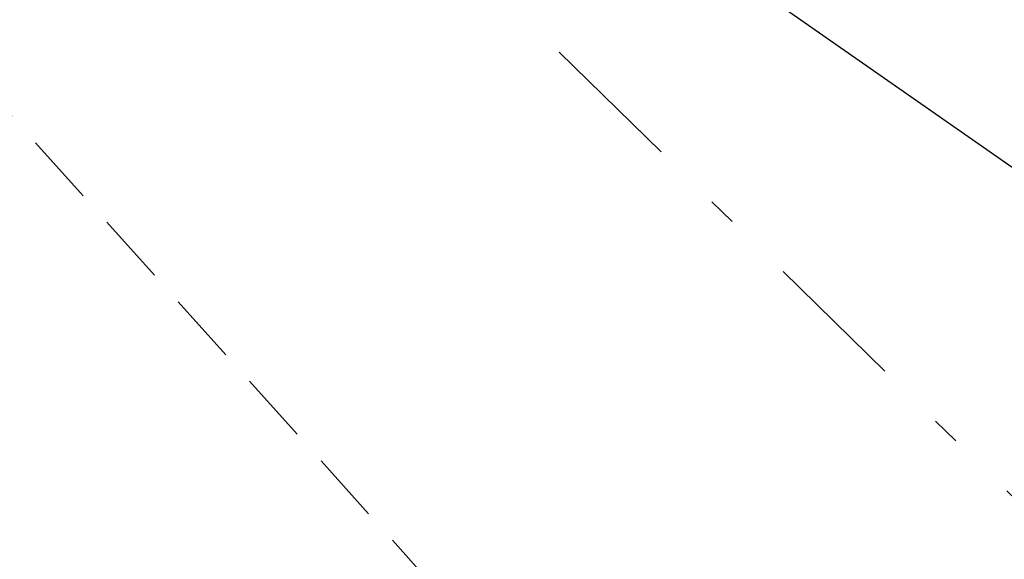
# Model space of a CAD drawing. Extents: x 573479 to 574989, y 161926 to 163436.
# Tile 95 of 256: x 573867.75 to 573871.21, y 162398.23 to 162400.13. Entities that reach past the tile are written whole.
import ezdxf

# ---------------------------------------------------------------- set-up
doc = ezdxf.new("R2010")
doc.units = 0
doc.linetypes.add('DASHDOT', pattern=[1, 0.5, -0.25, 0, -0.25])
doc.linetypes.add('HIDDEN', pattern=[0.375, 0.25, -0.125])
for name, color, linetype in [('12', 7, 'CONTINUOUS'), ('50', 7, 'CONTINUOUS'), ('57', 7, 'CONTINUOUS')]:
    doc.layers.add(name, color=color, linetype=linetype)

msp = doc.modelspace()

# ---------------------------------------------------------------- linework, layer by layer
at = {"layer": '12', "color": 30, "linetype": 'CONTINUOUS'}
msp.add_polyline3d([(573845.398, 162421.84, 692.012), (573847.407, 162420.622, 692.012), (573848.907, 162418.731, 692.012), (573850.074, 162416.549, 692.012), (573851.419, 162415.059, 692.012), (573853.03, 162413.646, 692.012), (573854.777, 162412.291, 692.012), (573856.389, 162411.008, 692.012), (573858.172, 162409.726, 692.013), (573859.777, 162408.413, 692.013), (573861.463, 162406.904, 692.013), (573863.43, 162405.403, 692.013), (573865.262, 162403.974, 692.013), (573867.297, 162402.497, 692.013), (573869.306, 162400.958, 692.013), (573871.443, 162399.467, 692.013), (573873.415, 162397.876, 692.013), (573875.295, 162396.319, 692.014), (573876.919, 162394.687, 692.014), (573878.296, 162393.169, 692.014), (573879.96, 162391.048, 692.014)], dxfattribs=at)
at = {"layer": '50', "color": 3, "linetype": 'HIDDEN'}
msp.add_line((573863.55, 162404.439, 695.323), (573870.836, 162396.324, 695.298), dxfattribs=at)
at = {"layer": '57', "color": 6, "linetype": 'DASHDOT'}
msp.add_line((573696.813, 162569.401, 697.382), (573896.998, 162373.209, 693.911), dxfattribs=at)

doc.saveas('drawing.dxf')
